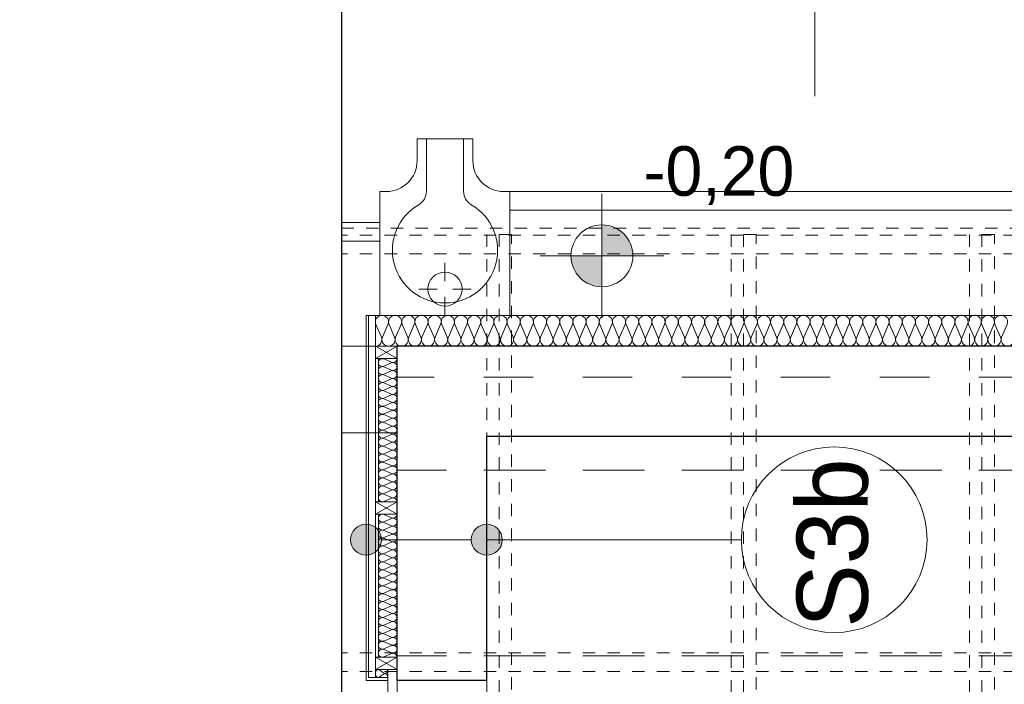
# Model space of a CAD drawing. Extents: x -515158 to -464725, y 20769 to 114053.
# Tile 10 of 69: x -511017 to -507836, y 43955 to 46103. Entities that reach past the tile are written whole.
import ezdxf

# ---------------------------------------------------------------- set-up
doc = ezdxf.new("R2010")
doc.units = 0
doc.header["$MEASUREMENT"] = 0
doc.set_wipeout_variables(frame=1)
for name, pattern in [('Dashed', [564.444447, 282.222223, -282.222223]), ('Hidden Line copy', [80, 40, -40]), ('Przerywana', [320, 160, -160])]:
    doc.linetypes.add(name, pattern=pattern)
for name, color, linetype, lineweight in [('#podkład', 252, 'Continuous', 9), ('Arch drzwi_Nr_Pióra__10', 252, 'Continuous', 18), ('Arch ocieplenie_Nr_Pióra__44', 252, 'Continuous', 9), ('Arch opisy_Nr_Pióra__1', 252, 'Continuous', 25), ('Arch opisy_Nr_Pióra__21', 252, 'Continuous', 9), ('Arch teren_Nr_Pióra__5', 252, 'Continuous', 13), ('Arch teren_Nr_Pióra__9', 252, 'Continuous', 9), ('Arch wykończenie_Nr_Pióra__115', 252, 'Continuous', 13), ('Arch wykończenie_Nr_Pióra__3', 252, 'Continuous', 18), ('Arch wykończenie_Nr_Pióra__9', 252, 'Continuous', 9), ('INWENT DACH_Nr_Pióra__2', 252, 'Continuous', 13), ('INWENT DACH_Nr_Pióra__21', 252, 'Continuous', 9), ('INWENT KONST. DREWNIANA_Nr_Pióra__2', 252, 'Continuous', 13), ('INWENT OPISY_Nr_Pióra__41', 252, 'Continuous', 15), ('INWENT RZĘDNE_Nr_Pióra__21', 252, 'Continuous', 9), ('INWENT.ŚCIANY_Nr_Pióra__1', 252, 'Continuous', 25), ('INWENT.ŚCIANY_Nr_Pióra__21', 252, 'Continuous', 9)]:
    doc.layers.add(name, color=color, linetype=linetype, lineweight=lineweight)
doc.layers.add('_TABELA', color=7, linetype='Continuous')
doc.styles.add('GENERATED_STYLE_3', font='txt')
doc.styles.add('GENERATED_STYLE_7', font='txt')

# ---------------------------------------------------------------- blocks, each defined once
blk = doc.blocks.new('parter')
at = {"layer": 'Arch opisy_Nr_Pióra__21', "linetype": 'Continuous'}
for points in [[(-509848.3, 44422.5), (-509852.1, 44441.7), (-509863, 44457.9), (-509879.2, 44468.7), (-509898.3, 44472.5), (-509917.5, 44468.7), (-509933.7, 44457.9), (-509944.5, 44441.7), (-509948.3, 44422.5), (-509944.5, 44403.4), (-509933.7, 44387.2), (-509917.5, 44376.3), (-509898.3, 44372.5), (-509879.2, 44376.3), (-509863, 44387.2), (-509852.1, 44403.4)], [(-509458.3, 44422.5), (-509462.1, 44441.7), (-509473, 44457.9), (-509489.2, 44468.7), (-509508.3, 44472.5), (-509527.5, 44468.7), (-509543.7, 44457.9), (-509554.5, 44441.7), (-509558.3, 44422.5), (-509554.5, 44403.4), (-509543.7, 44387.2), (-509527.5, 44376.3), (-509508.3, 44372.5), (-509489.2, 44376.3), (-509473, 44387.2), (-509462.1, 44403.4)]]:
    blk.add_hatch(color=252, dxfattribs=at).paths.add_polyline_path(points, flags=0)
at = {"layer": 'INWENT RZĘDNE_Nr_Pióra__21', "linetype": 'Continuous'}
for points in [[(-509136.3, 45340), (-509036.3, 45340), (-509043.9, 45378.3), (-509065.6, 45410.7), (-509098, 45432.4), (-509136.3, 45440)], [(-509136.3, 45340), (-509236.3, 45340), (-509228.7, 45301.7), (-509207, 45269.3), (-509174.6, 45247.6), (-509136.3, 45240)]]:
    blk.add_hatch(color=252, dxfattribs=at).paths.add_polyline_path(points, flags=0)
at = {"layer": 'Arch drzwi_Nr_Pióra__10', "color": 252, "linetype": 'Continuous'}
for q in [(-509798.3, 44002.6), (-509828.3, 43922.6)]:
    blk.add_line((-509828.3, 44002.6), q, dxfattribs=at)
at = {"layer": 'Arch ocieplenie_Nr_Pióra__44', "color": 252, "linetype": 'Continuous'}
for p, q in [((-509866.5, 45117.8), (-509848.8, 45077.4)), ((-509845.3, 45077.4), (-509827.6, 45117.8)), ((-509824, 45117.8), (-509806.3, 45077.4)), ((-509802.7, 45077.4), (-509785, 45117.8)), ((-509781.4, 45117.8), (-509763.7, 45077.4)), ((-509760.1, 45077.4), (-509742.4, 45117.8)), ((-509738.9, 45117.8), (-509721.2, 45077.4)), ((-509717.6, 45077.4), (-509699.9, 45117.8)), ((-509696.3, 45117.8), (-509678.6, 45077.4)), ((-509675, 45077.4), (-509657.3, 45117.8)), ((-509653.7, 45117.8), (-509636, 45077.4)), ((-509632.5, 45077.4), (-509614.7, 45117.8)), ((-509611.2, 45117.8), (-509593.5, 45077.4)), ((-509589.9, 45077.4), (-509572.2, 45117.8)), ((-509568.6, 45117.8), (-509550.9, 45077.4)), ((-509547.3, 45077.4), (-509529.6, 45117.8)), ((-509526.1, 45117.8), (-509508.3, 45077.4)), ((-509504.8, 45077.4), (-509487.1, 45117.8)), ((-509483.5, 45117.8), (-509465.8, 45077.4)), ((-509462.2, 45077.4), (-509444.5, 45117.8)), ((-509440.9, 45117.8), (-509423.2, 45077.4)), ((-509419.6, 45077.4), (-509401.9, 45117.8)), ((-509398.4, 45117.8), (-509380.7, 45077.4)), ((-509377.1, 45077.4), (-509359.4, 45117.8)), ((-509355.8, 45117.8), (-509338.1, 45077.4)), ((-509334.5, 45077.4), (-509316.8, 45117.8)), ((-509313.2, 45117.8), (-509295.5, 45077.4)), ((-509292, 45077.4), (-509274.3, 45117.8)), ((-509270.7, 45117.8), (-509253, 45077.4)), ((-509249.4, 45077.4), (-509231.7, 45117.8)), ((-509228.1, 45117.8), (-509210.4, 45077.4)), ((-509206.8, 45077.4), (-509189.1, 45117.8)), ((-509185.6, 45117.8), (-509167.9, 45077.4)), ((-509164.3, 45077.4), (-509146.6, 45117.8)), ((-509143, 45117.8), (-509125.3, 45077.4)), ((-509121.7, 45077.4), (-509104, 45117.8)), ((-509100.4, 45117.8), (-509082.7, 45077.4)), ((-509079.2, 45077.4), (-509061.5, 45117.8)), ((-509057.9, 45117.8), (-509040.2, 45077.4)), ((-509036.6, 45077.4), (-509018.9, 45117.8)), ((-509015.3, 45117.8), (-508997.6, 45077.4)), ((-508994, 45077.4), (-508976.3, 45117.8)), ((-508972.8, 45117.8), (-508955.1, 45077.4)), ((-508951.5, 45077.4), (-508933.8, 45117.8)), ((-508930.2, 45117.8), (-508912.5, 45077.4)), ((-508908.9, 45077.4), (-508891.2, 45117.8)), ((-508887.6, 45117.8), (-508869.9, 45077.4)), ((-508866.4, 45077.4), (-508848.7, 45117.8)), ((-508845.1, 45117.8), (-508827.4, 45077.4)), ((-508823.8, 45077.4), (-508806.1, 45117.8)), ((-508802.5, 45117.8), (-508784.8, 45077.4)), ((-508781.2, 45077.4), (-508763.5, 45117.8)), ((-508760, 45117.8), (-508742.2, 45077.4)), ((-508738.7, 45077.4), (-508721, 45117.8)), ((-508717.4, 45117.8), (-508699.7, 45077.4)), ((-508696.1, 45077.4), (-508678.4, 45117.8)), ((-508674.8, 45117.8), (-508657.1, 45077.4)), ((-508653.6, 45077.4), (-508635.8, 45117.8)), ((-508632.3, 45117.8), (-508614.6, 45077.4)), ((-508611, 45077.4), (-508593.3, 45117.8)), ((-508589.7, 45117.8), (-508572, 45077.4)), ((-508568.4, 45077.4), (-508550.7, 45117.8)), ((-508547.1, 45117.8), (-508529.4, 45077.4)), ((-508525.9, 45077.4), (-508508.2, 45117.8)), ((-508504.6, 45117.8), (-508486.9, 45077.4)), ((-508483.3, 45077.4), (-508465.6, 45117.8)), ((-508462, 45117.8), (-508444.3, 45077.4)), ((-508440.7, 45077.4), (-508423, 45117.8)), ((-508419.5, 45117.8), (-508401.8, 45077.4)), ((-508398.2, 45077.4), (-508380.5, 45117.8)), ((-508376.9, 45117.8), (-508359.2, 45077.4)), ((-508355.6, 45077.4), (-508337.9, 45117.8)), ((-508334.3, 45117.8), (-508316.6, 45077.4)), ((-508313.1, 45077.4), (-508295.4, 45117.8)), ((-508291.8, 45117.8), (-508274.1, 45077.4)), ((-508270.5, 45077.4), (-508252.8, 45117.8)), ((-508249.2, 45117.8), (-508231.5, 45077.4)), ((-508227.9, 45077.4), (-508210.2, 45117.8)), ((-508206.7, 45117.8), (-508189, 45077.4)), ((-508185.4, 45077.4), (-508167.7, 45117.8)), ((-508164.1, 45117.8), (-508146.4, 45077.4)), ((-508142.8, 45077.4), (-508125.1, 45117.8)), ((-508121.5, 45117.8), (-508103.8, 45077.4)), ((-508100.3, 45077.4), (-508082.6, 45117.8)), ((-508079, 45117.8), (-508061.3, 45077.4)), ((-508057.7, 45077.4), (-508040, 45117.8)), ((-508036.4, 45117.8), (-508018.7, 45077.4)), ((-508015.1, 45077.4), (-507997.4, 45117.8)), ((-507993.9, 45117.8), (-507976.1, 45077.4)), ((-507972.6, 45077.4), (-507954.9, 45117.8)), ((-507951.3, 45117.8), (-507933.6, 45077.4)), ((-507930, 45077.4), (-507912.3, 45117.8)), ((-507908.7, 45117.8), (-507891, 45077.4)), ((-507887.5, 45077.4), (-507869.7, 45117.8)), ((-507866.2, 45117.8), (-507848.5, 45077.4)), ((-507844.9, 45077.4), (-507827.2, 45117.8)), ((-509816.2, 44995.9), (-509840.4, 45006.6)), ((-509840.4, 44983), (-509816.2, 44993.7)), ((-509816.2, 44970.2), (-509840.4, 44980.9)), ((-509840.4, 44957.3), (-509816.2, 44968)), ((-509816.2, 44944.5), (-509840.4, 44955.2)), ((-509840.4, 44931.6), (-509816.2, 44942.3)), ((-509816.2, 44918.8), (-509840.4, 44929.5)), ((-509840.4, 44905.9), (-509816.2, 44916.6)), ((-509816.2, 44893.1), (-509840.4, 44903.8)), ((-509840.4, 44880.2), (-509816.2, 44890.9)), ((-509816.2, 44867.4), (-509840.4, 44878.1)), ((-509840.4, 44854.5), (-509816.2, 44865.2)), ((-509816.2, 44841.7), (-509840.4, 44852.4)), ((-509840.4, 44828.8), (-509816.2, 44839.5)), ((-509816.2, 44816), (-509840.4, 44826.7)), ((-509840.4, 44803.2), (-509816.2, 44813.8)), ((-509816.2, 44790.3), (-509840.4, 44801)), ((-509840.4, 44777.5), (-509816.2, 44788.1)), ((-509816.2, 44764.6), (-509840.4, 44775.3)), ((-509840.4, 44751.8), (-509816.2, 44762.5)), ((-509816.2, 44738.9), (-509840.4, 44749.6)), ((-509840.4, 44726.1), (-509816.2, 44736.8)), ((-509816.2, 44713.2), (-509840.4, 44723.9)), ((-509840.4, 44700.4), (-509816.2, 44711.1)), ((-509816.2, 44687.5), (-509840.4, 44698.2)), ((-509840.4, 44674.7), (-509816.2, 44685.4)), ((-509816.2, 44661.8), (-509840.4, 44672.5)), ((-509840.4, 44649), (-509816.2, 44659.7)), ((-509816.2, 44636.1), (-509840.4, 44646.8)), ((-509840.4, 44623.3), (-509816.2, 44634)), ((-509816.2, 44610.4), (-509840.4, 44621.1)), ((-509840.4, 44597.6), (-509816.2, 44608.3)), ((-509816.2, 44584.8), (-509840.4, 44595.4)), ((-509840.4, 44571.9), (-509816.2, 44582.6)), ((-509816.2, 44559.1), (-509840.4, 44569.7)), ((-509840.4, 44546.2), (-509816.2, 44556.9)), ((-509840.4, 44504.1), (-509816.2, 44493.4)), ((-509816.2, 44491.2), (-509840.4, 44480.5)), ((-509840.4, 44478.4), (-509816.2, 44467.7)), ((-509816.2, 44465.5), (-509840.4, 44454.8)), ((-509840.4, 44452.7), (-509816.2, 44442)), ((-509816.2, 44439.8), (-509840.4, 44429.1)), ((-509840.4, 44427), (-509816.2, 44416.3)), ((-509816.2, 44414.1), (-509840.4, 44403.4)), ((-509840.4, 44401.3), (-509816.2, 44390.6)), ((-509816.2, 44388.4), (-509840.4, 44377.7)), ((-509840.4, 44375.6), (-509816.2, 44364.9)), ((-509816.2, 44362.7), (-509840.4, 44352)), ((-509840.4, 44349.9), (-509816.2, 44339.2)), ((-509816.2, 44337), (-509840.4, 44326.4)), ((-509840.4, 44324.2), (-509816.2, 44313.5)), ((-509816.2, 44311.3), (-509840.4, 44300.7)), ((-509840.4, 44298.5), (-509816.2, 44287.8)), ((-509816.2, 44285.6), (-509840.4, 44275)), ((-509840.4, 44272.8), (-509816.2, 44262.1)), ((-509816.2, 44260), (-509840.4, 44249.3)), ((-509840.4, 44247.1), (-509816.2, 44236.4)), ((-509816.2, 44234.3), (-509840.4, 44223.6)), ((-509840.4, 44221.4), (-509816.2, 44210.7)), ((-509816.2, 44208.6), (-509840.4, 44197.9)), ((-509840.4, 44195.7), (-509816.2, 44185)), ((-509816.2, 44182.9), (-509840.4, 44172.2)), ((-509840.4, 44170), (-509816.2, 44159.3)), ((-509816.2, 44157.2), (-509840.4, 44146.5)), ((-509840.4, 44144.3), (-509816.2, 44133.6)), ((-509816.2, 44131.5), (-509840.4, 44120.8)), ((-509840.4, 44118.6), (-509816.2, 44107.9)), ((-509816.2, 44105.8), (-509840.4, 44095.1)), ((-509840.4, 44092.9), (-509816.2, 44082.3)), ((-509816.2, 44080.1), (-509840.4, 44069.4)), ((-509840.4, 44067.2), (-509816.2, 44056.6)), ((-509816.2, 44054.4), (-509840.4, 44043.7)), ((-509856.4, 44001.6), (-509840.2, 43991.2)), ((-509840.2, 43989.1), (-509856.4, 43978.7))]:
    blk.add_line(p, q, dxfattribs=at)
for centre, major_axis, ratio, start_param, end_param in [((-509847, 45126.4), (21.3, 0), 0.999404, 5.870392, 9.837571), ((-509804.5, 45126.4), (21.3, 0), 0.999404, 5.870392, 9.837571), ((-509761.9, 45126.4), (21.3, 0), 0.999404, 5.870392, 9.837571), ((-509719.4, 45126.4), (21.3, 0), 0.999404, 5.870392, 9.837571), ((-509676.8, 45126.4), (21.3, 0), 0.999404, 5.870392, 9.837571), ((-509634.2, 45126.4), (21.3, 0), 0.999404, 5.870392, 9.837571), ((-509591.7, 45126.4), (21.3, 0), 0.999404, 5.870392, 9.837571), ((-509549.1, 45126.4), (21.3, 0), 0.999404, 5.870392, 9.837571), ((-509506.6, 45126.4), (21.3, 0), 0.999404, 5.870392, 9.837571), ((-509464, 45126.4), (21.3, 0), 0.999404, 5.870392, 9.837571), ((-509421.4, 45126.4), (21.3, 0), 0.999404, 5.870392, 9.837571), ((-509378.9, 45126.4), (21.3, 0), 0.999404, 5.870392, 9.837571), ((-509336.3, 45126.4), (21.3, 0), 0.999404, 5.870392, 9.837571), ((-509293.8, 45126.4), (21.3, 0), 0.999404, 5.870392, 9.837571), ((-509251.2, 45126.4), (21.3, 0), 0.999404, 5.870392, 9.837571), ((-509208.6, 45126.4), (21.3, 0), 0.999404, 5.870392, 9.837571), ((-509166.1, 45126.4), (21.3, 0), 0.999404, 5.870392, 9.837571), ((-509123.5, 45126.4), (21.3, 0), 0.999404, 5.870392, 9.837571), ((-509080.9, 45126.4), (21.3, 0), 0.999404, 5.870392, 9.837571), ((-509038.4, 45126.4), (21.3, 0), 0.999404, 5.870392, 9.837571), ((-508995.8, 45126.4), (21.3, 0), 0.999404, 5.870392, 9.837571), ((-508953.3, 45126.4), (21.3, 0), 0.999404, 5.870392, 9.837571), ((-508910.7, 45126.4), (21.3, 0), 0.999404, 5.870392, 9.837571), ((-508868.1, 45126.4), (21.3, 0), 0.999404, 5.870392, 9.837571), ((-508825.6, 45126.4), (21.3, 0), 0.999404, 5.870392, 9.837571), ((-508783, 45126.4), (21.3, 0), 0.999404, 5.870392, 9.837571), ((-508740.5, 45126.4), (21.3, 0), 0.999404, 5.870392, 9.837571), ((-508697.9, 45126.4), (21.3, 0), 0.999404, 5.870392, 9.837571), ((-508655.3, 45126.4), (21.3, 0), 0.999404, 5.870392, 9.837571), ((-508612.8, 45126.4), (21.3, 0), 0.999404, 5.870392, 9.837571), ((-508570.2, 45126.4), (21.3, 0), 0.999404, 5.870392, 9.837571), ((-508527.7, 45126.4), (21.3, 0), 0.999404, 5.870392, 9.837571), ((-508485.1, 45126.4), (21.3, 0), 0.999404, 5.870392, 9.837571), ((-508442.5, 45126.4), (21.3, 0), 0.999404, 5.870392, 9.837571), ((-508400, 45126.4), (21.3, 0), 0.999404, 5.870392, 9.837571), ((-508357.4, 45126.4), (21.3, 0), 0.999404, 5.870392, 9.837571), ((-508314.9, 45126.4), (21.3, 0), 0.999404, 5.870392, 9.837571), ((-508272.3, 45126.4), (21.3, 0), 0.999404, 5.870392, 9.837571), ((-508229.7, 45126.4), (21.3, 0), 0.999404, 5.870392, 9.837571), ((-508187.2, 45126.4), (21.3, 0), 0.999404, 5.870392, 9.837571), ((-508144.6, 45126.4), (21.3, 0), 0.999404, 5.870392, 9.837571), ((-508102, 45126.4), (21.3, 0), 0.999404, 5.870392, 9.837571), ((-508059.5, 45126.4), (21.3, 0), 0.999404, 5.870392, 9.837571), ((-508016.9, 45126.4), (21.3, 0), 0.999404, 5.870392, 9.837571), ((-507974.4, 45126.4), (21.3, 0), 0.999404, 5.870392, 9.837571), ((-507931.8, 45126.4), (21.3, 0), 0.999404, 5.870392, 9.837571), ((-507889.2, 45126.4), (21.3, 0), 0.999404, 5.870392, 9.837571), ((-507846.7, 45126.4), (21.3, 0), 0.999404, 5.870392, 9.837571), ((-509868.3, 45068.9), (21.3, 0), 0.999404, 4.712389, 6.695979), ((-509825.8, 45068.9), (21.3, 0), 0.999404, 2.7288, 6.695979), ((-509783.2, 45068.9), (21.3, 0), 0.999404, 2.7288, 6.695979), ((-509740.6, 45068.9), (21.3, 0), 0.999404, 2.7288, 6.695979), ((-509698.1, 45068.9), (21.3, 0), 0.999404, 2.7288, 6.695979), ((-509655.5, 45068.9), (21.3, 0), 0.999404, 2.7288, 6.695979), ((-509613, 45068.9), (21.3, 0), 0.999404, 2.7288, 6.695979), ((-509570.4, 45068.9), (21.3, 0), 0.999404, 2.7288, 6.695979), ((-509527.8, 45068.9), (21.3, 0), 0.999404, 2.7288, 6.695979), ((-509485.3, 45068.9), (21.3, 0), 0.999404, 2.7288, 6.695979), ((-509442.7, 45068.9), (21.3, 0), 0.999404, 2.7288, 6.695979), ((-509400.2, 45068.9), (21.3, 0), 0.999404, 2.7288, 6.695979), ((-509357.6, 45068.9), (21.3, 0), 0.999404, 2.7288, 6.695979), ((-509315, 45068.9), (21.3, 0), 0.999404, 2.7288, 6.695979), ((-509272.5, 45068.9), (21.3, 0), 0.999404, 2.7288, 6.695979), ((-509229.9, 45068.9), (21.3, 0), 0.999404, 2.7288, 6.695979), ((-509187.4, 45068.9), (21.3, 0), 0.999404, 2.7288, 6.695979), ((-509144.8, 45068.9), (21.3, 0), 0.999404, 2.7288, 6.695979), ((-509102.2, 45068.9), (21.3, 0), 0.999404, 2.7288, 6.695979), ((-509059.7, 45068.9), (21.3, 0), 0.999404, 2.7288, 6.695979), ((-509017.1, 45068.9), (21.3, 0), 0.999404, 2.7288, 6.695979), ((-508974.5, 45068.9), (21.3, 0), 0.999404, 2.7288, 6.695979), ((-508932, 45068.9), (21.3, 0), 0.999404, 2.7288, 6.695979), ((-508889.4, 45068.9), (21.3, 0), 0.999404, 2.7288, 6.695979), ((-508846.9, 45068.9), (21.3, 0), 0.999404, 2.7288, 6.695979), ((-508804.3, 45068.9), (21.3, 0), 0.999404, 2.7288, 6.695979), ((-508761.7, 45068.9), (21.3, 0), 0.999404, 2.7288, 6.695979), ((-508719.2, 45068.9), (21.3, 0), 0.999404, 2.7288, 6.695979), ((-508676.6, 45068.9), (21.3, 0), 0.999404, 2.7288, 6.695979), ((-508634.1, 45068.9), (21.3, 0), 0.999404, 2.7288, 6.695979), ((-508591.5, 45068.9), (21.3, 0), 0.999404, 2.7288, 6.695979), ((-508548.9, 45068.9), (21.3, 0), 0.999404, 2.7288, 6.695979), ((-508506.4, 45068.9), (21.3, 0), 0.999404, 2.7288, 6.695979), ((-508463.8, 45068.9), (21.3, 0), 0.999404, 2.7288, 6.695979), ((-508421.3, 45068.9), (21.3, 0), 0.999404, 2.7288, 6.695979), ((-508378.7, 45068.9), (21.3, 0), 0.999404, 2.7288, 6.695979), ((-508336.1, 45068.9), (21.3, 0), 0.999404, 2.7288, 6.695979), ((-508293.6, 45068.9), (21.3, 0), 0.999404, 2.7288, 6.695979), ((-508251, 45068.9), (21.3, 0), 0.999404, 2.7288, 6.695979), ((-508208.4, 45068.9), (21.3, 0), 0.999404, 2.7288, 6.695979), ((-508165.9, 45068.9), (21.3, 0), 0.999404, 2.7288, 6.695979), ((-508123.3, 45068.9), (21.3, 0), 0.999404, 2.7288, 6.695979), ((-508080.8, 45068.9), (21.3, 0), 0.999404, 2.7288, 6.695979), ((-508038.2, 45068.9), (21.3, 0), 0.999404, 2.7288, 6.695979), ((-507995.6, 45068.9), (21.3, 0), 0.999404, 2.7288, 6.695979), ((-507953.1, 45068.9), (21.3, 0), 0.999404, 2.7288, 6.695979), ((-507910.5, 45068.9), (21.3, 0), 0.999404, 2.7288, 6.695979), ((-507868, 45068.9), (21.3, 0), 0.999404, 2.7288, 6.695979), ((-507825.4, 45068.9), (21.3, 0), 0.999404, 2.7288, 6.695979), ((-509845.6, 44994.8), (0, 12.8), 0.993264, 5.870392, 9.837571), ((-509811.1, 45007.6), (0, 12.8), 0.993264, 2.7288, 4.712389), ((-509811.1, 44981.9), (0, 12.8), 0.993264, 2.7288, 6.695979), ((-509845.6, 44969.1), (0, 12.8), 0.993264, 5.870392, 9.837571), ((-509845.6, 44943.4), (0, 12.8), 0.993264, 5.870392, 9.837571), ((-509811.1, 44956.2), (0, 12.8), 0.993264, 2.7288, 6.695979), ((-509845.6, 44917.7), (0, 12.8), 0.993264, 5.870392, 9.837571), ((-509811.1, 44930.5), (0, 12.8), 0.993264, 2.7288, 6.695979), ((-509845.6, 44892), (0, 12.8), 0.993264, 5.870392, 9.837571), ((-509811.1, 44904.9), (0, 12.8), 0.993264, 2.7288, 6.695979), ((-509811.1, 44879.2), (0, 12.8), 0.993264, 2.7288, 6.695979), ((-509845.6, 44866.3), (0, 12.8), 0.993264, 5.870392, 9.837571), ((-509811.1, 44853.5), (0, 12.8), 0.993264, 2.7288, 6.695979), ((-509845.6, 44840.6), (0, 12.8), 0.993264, 5.870392, 9.837571), ((-509845.6, 44814.9), (0, 12.8), 0.993264, 5.870392, 9.837571), ((-509811.1, 44827.8), (0, 12.8), 0.993264, 2.7288, 6.695979), ((-509845.6, 44789.2), (0, 12.8), 0.993264, 5.870392, 9.837571), ((-509811.1, 44802.1), (0, 12.8), 0.993264, 2.7288, 6.695979), ((-509845.6, 44763.5), (0, 12.8), 0.993264, 5.870392, 9.837571), ((-509811.1, 44776.4), (0, 12.8), 0.993264, 2.7288, 6.695979), ((-509811.1, 44750.7), (0, 12.8), 0.993264, 2.7288, 6.695979), ((-509845.6, 44737.8), (0, 12.8), 0.993264, 5.870392, 9.837571), ((-509811.1, 44725), (0, 12.8), 0.993264, 2.7288, 6.695979), ((-509845.6, 44712.1), (0, 12.8), 0.993264, 5.870392, 9.837571), ((-509845.6, 44686.5), (0, 12.8), 0.993264, 5.870392, 9.837571), ((-509811.1, 44699.3), (0, 12.8), 0.993264, 2.7288, 6.695979), ((-509845.6, 44660.8), (0, 12.8), 0.993264, 5.870392, 9.837571), ((-509811.1, 44673.6), (0, 12.8), 0.993264, 2.7288, 6.695979), ((-509845.6, 44635.1), (0, 12.8), 0.993264, 5.870392, 9.837571), ((-509811.1, 44647.9), (0, 12.8), 0.993264, 2.7288, 6.695979), ((-509811.1, 44622.2), (0, 12.8), 0.993264, 2.7288, 6.695979), ((-509845.6, 44609.4), (0, 12.8), 0.993264, 5.870392, 9.837571), ((-509811.1, 44596.5), (0, 12.8), 0.993264, 2.7288, 6.695979), ((-509845.6, 44583.7), (0, 12.8), 0.993264, 5.870392, 9.837571), ((-509845.6, 44558), (0, 12.8), 0.993264, 5.870392, 9.837571), ((-509811.1, 44570.8), (0, 12.8), 0.993264, 2.7288, 6.695979), ((-509811.1, 44545.1), (0, 12.8), 0.993264, 4.712389, 6.695979), ((-509845.6, 44492.3), (0, -12.8), 0.993264, 2.728799, 6.695979), ((-509845.6, 44466.6), (0, -12.8), 0.993264, 2.728799, 6.695979), ((-509811.1, 44505.1), (0, -12.8), 0.993264, 5.870392, 7.853982), ((-509811.1, 44479.4), (0, -12.8), 0.993264, 5.870392, 9.837571), ((-509845.6, 44440.9), (0, -12.8), 0.993264, 2.728799, 6.695979), ((-509811.1, 44453.7), (0, -12.8), 0.993264, 5.870392, 9.837571), ((-509845.6, 44415.2), (0, -12.8), 0.993264, 2.728799, 6.695979), ((-509811.1, 44428), (0, -12.8), 0.993264, 5.870392, 9.837571), ((-509811.1, 44402.4), (0, -12.8), 0.993264, 5.870392, 9.837571), ((-509845.6, 44389.5), (0, -12.8), 0.993264, 2.728799, 6.695979), ((-509811.1, 44376.7), (0, -12.8), 0.993264, 5.870392, 9.837571), ((-509845.6, 44363.8), (0, -12.8), 0.993264, 2.728799, 6.695979), ((-509845.6, 44338.1), (0, -12.8), 0.993264, 2.728799, 6.695979), ((-509811.1, 44351), (0, -12.8), 0.993264, 5.870392, 9.837571), ((-509845.6, 44312.4), (0, -12.8), 0.993264, 2.728799, 6.695979), ((-509811.1, 44325.3), (0, -12.8), 0.993264, 5.870392, 9.837571), ((-509845.6, 44286.7), (0, -12.8), 0.993264, 2.728799, 6.695979), ((-509811.1, 44299.6), (0, -12.8), 0.993264, 5.870392, 9.837571), ((-509811.1, 44273.9), (0, -12.8), 0.993264, 5.870392, 9.837571), ((-509845.6, 44261), (0, -12.8), 0.993264, 2.728799, 6.695979), ((-509811.1, 44248.2), (0, -12.8), 0.993264, 5.870392, 9.837571), ((-509845.6, 44235.3), (0, -12.8), 0.993264, 2.728799, 6.695979), ((-509845.6, 44209.6), (0, -12.8), 0.993264, 2.728799, 6.695979), ((-509811.1, 44222.5), (0, -12.8), 0.993264, 5.870392, 9.837571), ((-509845.6, 44184), (0, -12.8), 0.993264, 2.728799, 6.695979), ((-509811.1, 44196.8), (0, -12.8), 0.993264, 5.870392, 9.837571), ((-509845.6, 44158.3), (0, -12.8), 0.993264, 2.728799, 6.695979), ((-509811.1, 44171.1), (0, -12.8), 0.993264, 5.870392, 9.837571), ((-509811.1, 44145.4), (0, -12.8), 0.993264, 5.870392, 9.837571), ((-509845.6, 44132.6), (0, -12.8), 0.993264, 2.728799, 6.695979), ((-509811.1, 44119.7), (0, -12.8), 0.993264, 5.870392, 9.837571), ((-509845.6, 44106.9), (0, -12.8), 0.993264, 2.728799, 6.695979), ((-509845.6, 44081.2), (0, -12.8), 0.993264, 2.728799, 6.695979), ((-509811.1, 44094), (0, -12.8), 0.993264, 5.870392, 9.837571), ((-509845.6, 44055.5), (0, -12.8), 0.993264, 2.728799, 6.695979), ((-509811.1, 44068.3), (0, -12.8), 0.993264, 5.870392, 9.837571), ((-509811.1, 44042.6), (0, -12.8), 0.993264, 1.570796, 3.554385), ((-509859.8, 43990.1), (0, -12.5), 0.680583, 2.728799, 6.695979), ((-509836.8, 44002.6), (0, -12.5), 0.680583, 5.870392, 7.853982), ((-509836.8, 43977.6), (0, -12.5), 0.680583, 1.570796, 3.554385)]:
    blk.add_ellipse(centre, major_axis=major_axis, ratio=ratio, start_param=start_param, end_param=end_param, dxfattribs=at)
at = {"layer": 'Arch opisy_Nr_Pióra__21', "color": 252, "linetype": 'Continuous'}
for p, q in [((-509848.3, 44422.5), (-509558.3, 44422.5)), ((-509508.3, 44422.5), (-508685.7, 44422.5))]:
    blk.add_line(p, q, dxfattribs=at)
for centre, radius in [((-508385.7, 44422.5), 300), ((-509898.3, 44422.5), 50), ((-509508.3, 44422.5), 50)]:
    blk.add_circle(centre, radius, dxfattribs=at)
at = {"layer": 'Arch teren_Nr_Pióra__5', "color": 252, "linetype": 'Continuous'}
for p, q in [((-509433.3, 45547.6), (-502753.3, 45547.6)), ((-509433.3, 45487.6), (-502753.3, 45487.6)), ((-514958.3, 45447.6), (-509853.3, 45447.6)), ((-514898.3, 45387.6), (-509853.3, 45387.6))]:
    blk.add_line(p, q, dxfattribs=at)
at = {"layer": 'Arch teren_Nr_Pióra__9', "color": 252, "linetype": 'Continuous'}
for p, q in [((-509733.3, 45647.6), (-509733.3, 45717.6)), ((-509733.3, 45717.6), (-509553.3, 45717.6)), ((-509703.3, 45548.2), (-509703.3, 45717.6)), ((-509583.3, 45548.2), (-509583.3, 45717.6)), ((-509553.3, 45647.6), (-509553.3, 45717.6)), ((-509853.3, 45547.6), (-509833.3, 45547.6)), ((-509853.3, 45147.6), (-509853.3, 45547.6)), ((-509453.3, 45547.6), (-509433.3, 45547.6)), ((-509433.3, 45147.6), (-509433.3, 45547.6)), ((-509853.3, 45147.6), (-509433.3, 45147.6))]:
    blk.add_line(p, q, dxfattribs=at)
for centre, radius, start, end in [((-509833.3, 45647.6), 100, 270, 0), ((-509453.3, 45647.6), 100, 180, 270), ((-509753.3, 45548.2), 50, 300, 0), ((-509533.3, 45548.2), 50, 180, 240), ((-509643.3, 45357.6), 170, 120, 60)]:
    blk.add_arc(centre, radius, start, end, dxfattribs=at)
at = {"layer": 'Arch wykończenie_Nr_Pióra__115', "color": 252, "linetype": 'Przerywana'}
for p, q in [((-509798.3, 44947.6), (-509798.3, 44647.6)), ((-506798.3, 44947.6), (-509798.3, 44947.6)), ((-509798.3, 44647.6), (-506798.3, 44647.6)), ((-509798.3, 44647.6), (-509798.3, 44047.6)), ((-506798.3, 44647.6), (-509798.3, 44647.6)), ((-509798.3, 44047.6), (-506798.3, 44047.6)), ((-509798.3, 44047.6), (-509798.3, 43447.6)), ((-506798.3, 44047.6), (-509798.3, 44047.6))]:
    blk.add_line(p, q, dxfattribs=at)
at = {"layer": 'Arch wykończenie_Nr_Pióra__3', "color": 252, "linetype": 'Continuous'}
blk.add_line((-506378.3, 45147.6), (-509898.3, 45147.6), dxfattribs=at)
at = {"layer": 'Arch wykończenie_Nr_Pióra__9', "color": 252, "linetype": 'Continuous'}
for p, q in [((-509898.3, 45147.6), (-509868.3, 45147.6)), ((-509898.3, 43967.6), (-509898.3, 45147.6)), ((-509890.3, 43977.6), (-509890.3, 45147.6)), ((-509868.3, 43977.6), (-509868.3, 45147.6)), ((-509798.3, 45047.6), (-509898.3, 45047.6)), ((-509798.3, 45007.6), (-509868.3, 45047.6)), ((-509798.3, 45047.6), (-509868.3, 45007.6)), ((-509868.3, 45047.6), (-509868.3, 45007.6)), ((-509798.3, 45007.6), (-509798.3, 45047.6)), ((-509868.3, 45007.6), (-509798.3, 45007.6)), ((-509858.3, 44545.1), (-509858.3, 45007.6)), ((-509798.3, 44505.1), (-509868.3, 44545.1)), ((-509798.3, 44545.1), (-509868.3, 44505.1)), ((-509868.3, 44545.1), (-509868.3, 44505.1)), ((-509798.3, 44545.1), (-509868.3, 44545.1)), ((-509798.3, 44505.1), (-509798.3, 44545.1)), ((-509868.3, 44505.1), (-509798.3, 44505.1)), ((-509858.3, 44042.6), (-509858.3, 44505.1)), ((-509798.3, 44002.6), (-509868.3, 44042.6)), ((-509798.3, 44042.6), (-509868.3, 44002.6)), ((-509868.3, 44042.6), (-509868.3, 44002.6)), ((-509798.3, 44042.6), (-509868.3, 44042.6)), ((-509798.3, 44002.6), (-509798.3, 44042.6)), ((-509868.3, 44002.6), (-509798.3, 44002.6)), ((-509828.3, 43967.6), (-509898.3, 43967.6)), ((-509828.3, 43977.6), (-509890.3, 43977.6))]:
    blk.add_line(p, q, dxfattribs=at)
at = {"layer": 'INWENT DACH_Nr_Pióra__2', "color": 252, "linetype": 'Hidden Line copy'}
for p, q in [((-509998.3, 45428.9), (-509998.3, 41918.2)), ((-506898.3, 45428.9), (-509998.3, 45428.9))]:
    blk.add_line(p, q, dxfattribs=at)
at = {"layer": 'INWENT DACH_Nr_Pióra__21', "color": 252, "linetype": 'Continuous'}
for p, q in [((-509643.3, 45257.6), (-509643.3, 45317.6)), ((-509668.3, 45232.6), (-509728.3, 45232.6)), ((-509618.3, 45232.6), (-509558.3, 45232.6)), ((-509643.3, 45207.6), (-509643.3, 45147.6))]:
    blk.add_line(p, q, dxfattribs=at)
blk.add_circle((-509643.3, 45232.6), 55, dxfattribs=at)
at = {"layer": 'INWENT KONST. DREWNIANA_Nr_Pióra__2', "color": 252, "linetype": 'Hidden Line copy'}
for p, q in [((-509998.3, 45406.7), (-506898.3, 45406.7)), ((-509428.3, 45408.9), (-509508.3, 45408.9)), ((-509508.3, 45408.9), (-509508.3, 41938.2)), ((-509468.3, 45408.9), (-509468.3, 41938.2)), ((-509428.3, 41938.2), (-509428.3, 45408.9)), ((-508638.3, 45408.9), (-508718.3, 45408.9)), ((-508718.3, 45408.9), (-508718.3, 41938.2)), ((-508678.3, 45408.9), (-508678.3, 41938.2)), ((-508638.3, 41938.2), (-508638.3, 45408.9)), ((-507868.3, 45408.9), (-507948.3, 45408.9)), ((-507948.3, 45408.9), (-507948.3, 41938.2)), ((-507908.3, 45408.9), (-507908.3, 41938.2)), ((-507868.3, 41938.2), (-507868.3, 45408.9)), ((-509998.3, 45346.7), (-506898.3, 45346.7)), ((-509998.3, 44057), (-506898.3, 44057)), ((-509998.3, 43997), (-506898.3, 43997))]:
    blk.add_line(p, q, dxfattribs=at)
at = {"layer": 'INWENT OPISY_Nr_Pióra__41', "color": 252, "linetype": 'Dashed'}
blk.add_line((-508448.3, 46702.6), (-508448.3, 45602.6), dxfattribs=at)
at = {"layer": 'INWENT RZĘDNE_Nr_Pióra__21', "color": 252, "linetype": 'Continuous'}
for p, q in [((-509136.3, 45140), (-509136.3, 45540)), ((-509336.3, 45340), (-508936.3, 45340))]:
    blk.add_line(p, q, dxfattribs=at)
blk.add_circle((-509136.3, 45340), 100, dxfattribs=at)
at = {"layer": 'INWENT.ŚCIANY_Nr_Pióra__1', "color": 252, "linetype": 'Continuous'}
for p, q in [((-509798.3, 43967.6), (-509798.3, 45047.6)), ((-506478.3, 45047.6), (-509798.3, 45047.6)), ((-509508.3, 44757.6), (-506898.3, 44757.6)), ((-509508.3, 43967.6), (-509508.3, 44757.6)), ((-509508.3, 43967.6), (-509798.3, 43967.6))]:
    blk.add_line(p, q, dxfattribs=at)
at = {"layer": 'INWENT.ŚCIANY_Nr_Pióra__21', "color": 252, "linetype": 'Continuous'}
for p, q in [((-509798.3, 45047.6), (-514958.3, 45047.6)), ((-514958.3, 44767.6), (-509798.3, 44767.6))]:
    blk.add_line(p, q, dxfattribs=at)
at = {"layer": 'Arch opisy_Nr_Pióra__1', "color": 252, "linetype": 'Continuous', "style": 'GENERATED_STYLE_7'}
blk.add_text('S3b', height=230, rotation=90, dxfattribs=at).set_placement((-508277.1, 44137.8))
at = {"layer": 'INWENT RZĘDNE_Nr_Pióra__21', "color": 252, "insert": (-509002.2, 45504.3), "char_height": 160, "attachment_point": 7, "style": 'GENERATED_STYLE_3'}
blk.add_mtext('{-0,20}', dxfattribs=at)

msp = doc.modelspace()

# ---------------------------------------------------------------- block references
at = {"layer": '#podkład'}
msp.add_blockref('parter', (0, 0), dxfattribs=at)

# ---------------------------------------------------------------- next in the draw order: wipeouts: each hides what was drawn before it
msp.add_wipeout([(-512477.4, 50468.9), (-509977.4, 49858.9), (-509977.4, 21378.9), (-512477.4, 20768.9)])

# ---------------------------------------------------------------- next in the draw order: linework, layer by layer
at = {"layer": '_TABELA', "color": 7}
msp.add_lwpolyline([(-471077.4, 49858.9), (-509977.4, 49858.9), (-509977.4, 21378.9), (-471077.4, 21378.9)], close=True, dxfattribs=at)

doc.saveas('drawing.dxf')
